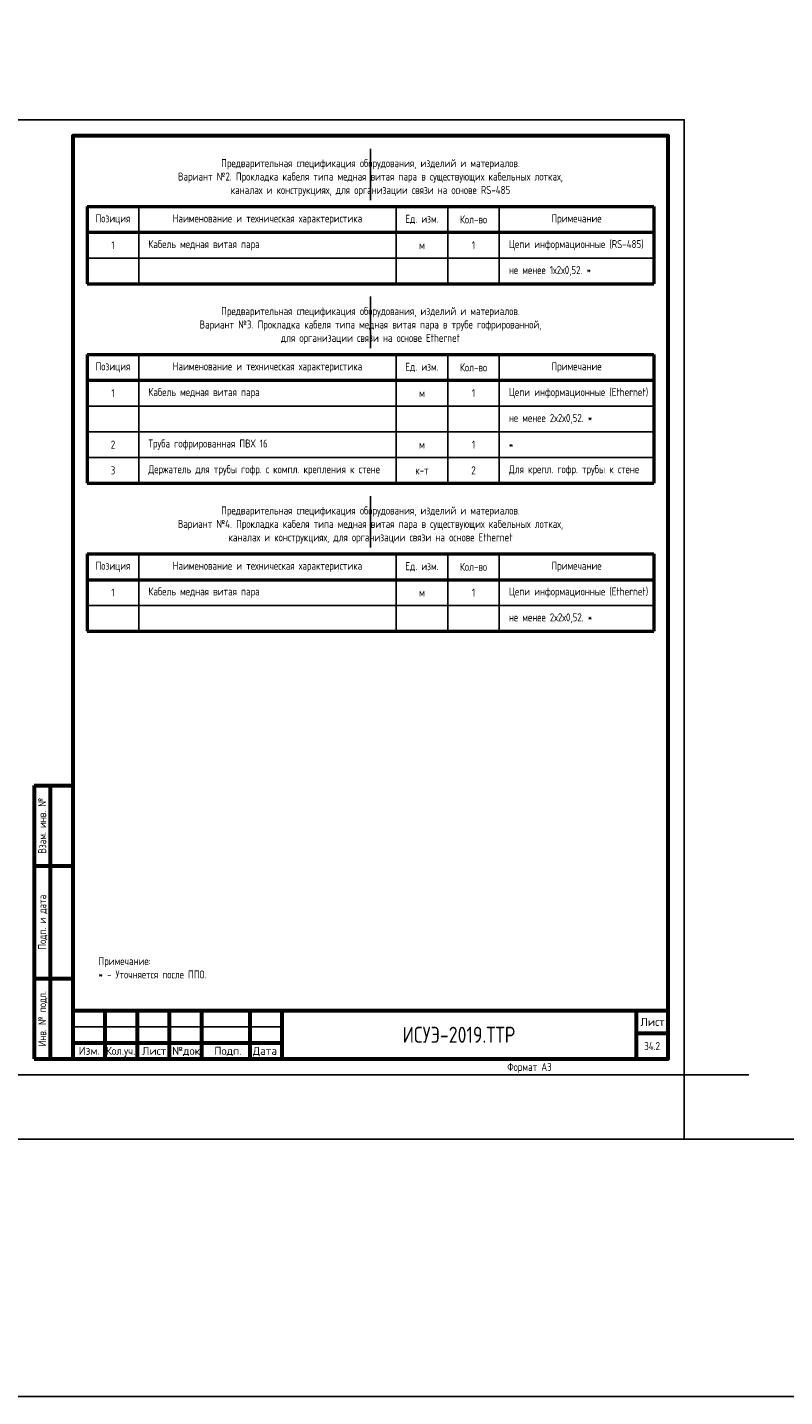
# Model space of a CAD drawing. Header units: millimetres. Extents: x -110 to 4101, y -10868 to 110.
# Tile 3 of 90: x 246 to 481, y -10868 to -10442. Entities that reach past the tile are written whole.
import ezdxf
from ezdxf.enums import TextEntityAlignment as Align

# ---------------------------------------------------------------- set-up
doc = ezdxf.new("R2010")
doc.units = ezdxf.units.MM
doc.layers.add('01.Вспомогательный_слой', color=1, linetype='Continuous', plot=False)
doc.layers.add('Формат', color=7, linetype='Continuous', lineweight=25)
doc.layers.add('Формат @ 1', color=7, linetype='Continuous', lineweight=25)
doc.styles.add('Формат', font='isocpeur.ttf')
doc.styles.add('ЭП', font='GOST.TTF')

# ---------------------------------------------------------------- blocks, each defined once
blk = doc.blocks.new('*T136')
at = {"color": 0, "linetype": 'ByBlock', "lineweight": 50, "ltscale": 0.2, "transparency": 16777216}
for p, q in [((0, 0), (176, 0)), ((0, 0), (0, -24)), ((176, 0), (176, -24)), ((0, -8), (176, -8)), ((0, -24), (176, -24))]:
    blk.add_line(p, q, dxfattribs=at)
at = {"color": 0, "linetype": 'ByBlock', "ltscale": 0.2, "transparency": 16777216}
for p, q in [((16, 0), (16, -24)), ((96, 0), (96, -24)), ((112, 0), (112, -24)), ((128, 0), (128, -24)), ((96, -16), (176, -16))]:
    blk.add_line(p, q, dxfattribs=at)
at = {"color": 0, "linetype": 'ByBlock', "lineweight": -2, "ltscale": 0.2, "transparency": 16777216}
blk.add_line((0, -16), (96, -16), dxfattribs=at)
at = {"color": 0, "ltscale": 0.2, "transparency": 16777216, "char_height": 2.5, "style": 'ЭП'}
for s, insert, width, attachment_point in [('{\\fGOST type A|b1|i0|c204|p34;Позиция}', (8, -4), 10, 5), ('{\\fGOST type A|b1|i0|c204|p34;Наименование и техническая характеристика}', (56, -4), 74, 5), ('{\\fGOST type A|b1|i0|c204|p34;Ед. изм.}', (104, -4), 10, 5), ('{\\fGOST type A|b1|i0|c204|p34;Кол-во}', (120, -4), 10, 5), ('{\\fGOST type A|b1|i0|c204|p34;Примечание}', (152, -4), 42, 5), ('Цепи информационные (RS-485)', (131, -12), 42, 4), ('1', (8, -12), 10, 5), ('Кабель медная витая пара', (19, -12), 74, 4), ('м', (104, -12), 10, 5), ('1', (120, -12), 10, 5), ('не менее 1х2х0,52. *', (131, -20), 42, 4)]:
    blk.add_mtext(s, dxfattribs=dict(at, insert=insert, width=width, attachment_point=attachment_point))
blk = doc.blocks.new('*U77')
at = {"layer": 'Формат', "color": 7, "linetype": 'Continuous', "lineweight": 60}
for p, q in [((8, 85), (20, 85)), ((8, 85), (8, 0)), ((13, 85), (13, 0)), ((8, 60), (20, 60)), ((8, 25), (20, 25)), ((20, 15), (205, 15)), ((20, 15), (20, 0)), ((30, 15), (30, 0)), ((40, 15), (40, 0)), ((50, 15), (50, 0)), ((60, 15), (60, 0)), ((75, 15), (75, 0)), ((85, 15), (85, 0)), ((195, 15), (195, 0)), ((20, 5), (85, 5)), ((195, 8), (205, 8)), ((8, 0), (20, 0))]:
    blk.add_line(p, q, dxfattribs=at)
at = {"layer": 'Формат', "color": 7, "linetype": 'Continuous', "lineweight": 25}
blk.add_line((20, 10), (85, 10), dxfattribs=at)
blk.add_lwpolyline([(0, -5), (210, -5), (210, 292), (0, 292)], close=True, dxfattribs=at)
at = {"layer": 'Формат', "color": 7, "linetype": 'Continuous', "lineweight": 60}
blk.add_lwpolyline([(20, 0), (205, 0), (205, 287), (20, 287)], close=True, dxfattribs=at)
at = {"layer": 'Формат', "color": 7, "linetype": 'Continuous', "lineweight": 25, "style": 'ЭП'}
for s, p in [('Взам. инв. №', (10.5, 72.5)), ('Подп. и дата', (10.5, 42.5)), ('Инв. № подл.', (10.5, 12.5))]:
    blk.add_text(s, height=2.5, rotation=90, dxfattribs=at).set_placement(p, align=Align.MIDDLE_CENTER)
at = {"layer": 'Формат', "color": 7, "linetype": 'Continuous', "lineweight": 25, "style": 'Формат'}
for s, p in [('Лист', (196.38, 10.25)), ('Изм.', (21.81, 1.25)), ('Лист', (41.54, 1.25)), ('№док.', (50.89, 1.25)), ('Подп.', (63.99, 1.25)), ('Дата', (75.95, 1.25))]:
    blk.add_text(s, height=2.5, dxfattribs=at).set_placement(p)
at = {"layer": 'Формат', "color": 7, "linetype": 'Continuous', "lineweight": 25, "style": 'Формат', "width": 0.9}
blk.add_text('Кол.уч.', height=2.5, dxfattribs=at).set_placement((30.38, 1.25))
at = {"layer": 'Формат', "color": 7, "linetype": 'Continuous', "lineweight": 25, "style": 'ЭП', "flags": 8}
blk.add_attdef('N_ИНВ', text='', height=2.5, rotation=90, dxfattribs=at).set_placement((16.5, 12.5), align=Align.MIDDLE_CENTER)
for tag, p in [('изм.№', (21, 7.5)), ('изм.№_док.', (50.5, 7.5)), ('изм.уч.', (31, 7.5)), ('изм.лист', (41, 7.5)), ('изм_дата', (76, 7.5)), ('ФОРМ.ЛИСТА', (155, -2.5))]:
    blk.add_attdef(tag, text='', height=2.5, dxfattribs=at).set_placement(p, align=Align.MIDDLE_LEFT)
for tag, height, p in [('ОБОЗНАЧЕНИЕ', 5, (140, 7.5)), ('Лист', 2.5, (200, 4))]:
    blk.add_attdef(tag, text='', height=height, dxfattribs=at).set_placement(p, align=Align.MIDDLE_CENTER)
blk = doc.blocks.new('*T139')
at = {"color": 0, "linetype": 'ByBlock', "lineweight": 50, "ltscale": 0.2, "transparency": 16777216}
for p, q in [((0, 0), (176, 0)), ((0, 0), (0, -40)), ((176, 0), (176, -40)), ((0, -8), (176, -8)), ((0, -40), (176, -40))]:
    blk.add_line(p, q, dxfattribs=at)
at = {"color": 0, "linetype": 'ByBlock', "ltscale": 0.2, "transparency": 16777216}
for p, q in [((16, 0), (16, -40)), ((96, 0), (96, -40)), ((112, 0), (112, -40)), ((128, 0), (128, -40)), ((96, -16), (176, -16)), ((0, -24), (16, -24)), ((96, -24), (176, -24)), ((0, -32), (16, -32)), ((96, -32), (112, -32))]:
    blk.add_line(p, q, dxfattribs=at)
at = {"color": 0, "linetype": 'ByBlock', "lineweight": -2, "ltscale": 0.2, "transparency": 16777216}
for p, q in [((0, -16), (96, -16)), ((16, -24), (96, -24)), ((16, -32), (96, -32)), ((112, -32), (176, -32))]:
    blk.add_line(p, q, dxfattribs=at)
at = {"color": 0, "ltscale": 0.2, "transparency": 16777216, "char_height": 2.5, "style": 'ЭП'}
for s, insert, width, attachment_point in [('{\\fGOST type A|b1|i0|c204|p34;Позиция}', (8, -4), 10, 5), ('{\\fGOST type A|b1|i0|c204|p34;Наименование и техническая характеристика}', (56, -4), 74, 5), ('{\\fGOST type A|b1|i0|c204|p34;Ед. изм.}', (104, -4), 10, 5), ('{\\fGOST type A|b1|i0|c204|p34;Кол-во}', (120, -4), 10, 5), ('{\\fGOST type A|b1|i0|c204|p34;Примечание}', (152, -4), 42, 5), ('Цепи информационные (Ethernet)', (131, -12), 42, 4), ('1', (8, -12), 10, 5), ('Кабель медная витая пара', (19, -12), 74, 4), ('м', (104, -12), 10, 5), ('1', (120, -12), 10, 5), ('не менее 2х2х0,52. *', (131, -20), 42, 4), ('2', (8, -28), 10, 5), ('Труба гофрированная ПВХ 16', (19, -28), 74, 4), ('м', (104, -28), 10, 5), ('1', (120, -28), 10, 5), ('*', (131, -28), 42, 4), ('Держатель для трубы гофр. с компл. крепления к стене', (19, -36), 74, 4), ('Для крепл. гофр. трубы к стене', (131, -36), 42, 4), ('3', (8, -36), 10, 5), ('к-т', (104, -36), 10, 5), ('2', (120, -36), 10, 5)]:
    blk.add_mtext(s, dxfattribs=dict(at, insert=insert, width=width, attachment_point=attachment_point))
blk = doc.blocks.new('*T140')
at = {"color": 0, "linetype": 'ByBlock', "lineweight": 50, "ltscale": 0.2, "transparency": 16777216}
for p, q in [((0, 0), (176, 0)), ((0, 0), (0, -24)), ((176, 0), (176, -24)), ((0, -8), (176, -8)), ((0, -24), (176, -24))]:
    blk.add_line(p, q, dxfattribs=at)
at = {"color": 0, "linetype": 'ByBlock', "ltscale": 0.2, "transparency": 16777216}
for p, q in [((16, 0), (16, -24)), ((96, 0), (96, -24)), ((112, 0), (112, -24)), ((128, 0), (128, -24)), ((96, -16), (176, -16))]:
    blk.add_line(p, q, dxfattribs=at)
at = {"color": 0, "linetype": 'ByBlock', "lineweight": -2, "ltscale": 0.2, "transparency": 16777216}
blk.add_line((0, -16), (96, -16), dxfattribs=at)
at = {"color": 0, "ltscale": 0.2, "transparency": 16777216, "char_height": 2.5, "style": 'ЭП'}
for s, insert, width, attachment_point in [('{\\fGOST type A|b1|i0|c204|p34;Позиция}', (8, -4), 10, 5), ('{\\fGOST type A|b1|i0|c204|p34;Наименование и техническая характеристика}', (56, -4), 74, 5), ('{\\fGOST type A|b1|i0|c204|p34;Ед. изм.}', (104, -4), 10, 5), ('{\\fGOST type A|b1|i0|c204|p34;Кол-во}', (120, -4), 10, 5), ('{\\fGOST type A|b1|i0|c204|p34;Примечание}', (152, -4), 42, 5), ('Цепи информационные (Ethernet)', (131, -12), 42, 4), ('1', (8, -12), 10, 5), ('Кабель медная витая пара', (19, -12), 74, 4), ('м', (104, -12), 10, 5), ('1', (120, -12), 10, 5), ('не менее 2х2х0,52. *', (131, -20), 42, 4)]:
    blk.add_mtext(s, dxfattribs=dict(at, insert=insert, width=width, attachment_point=attachment_point))

msp = doc.modelspace()

# ---------------------------------------------------------------- linework, layer by layer
at = {"ltscale": 0.2}
msp.add_lwpolyline([(-110, -10868), (2120, -10868), (2120, 110), (-110, 110)], close=True, dxfattribs=at)
at = {"layer": '01.Вспомогательный_слой', "ltscale": 0.2}
msp.add_lwpolyline([(0, 0), (2040, 0), (2040, -10788), (0, -10788)], close=True, dxfattribs=at)
for points in [[(450, -10471), (450, -10788)], [(352.5, -10480), (352.5, -10496)], [(352.5, -10526), (352.5, -10542)], [(352.5, -10588), (352.5, -10604)]]:
    msp.add_lwpolyline(points, dxfattribs=at)
at = {"layer": '01.Вспомогательный_слой'}
msp.add_lwpolyline([(450, -10768), (470, -10768)], dxfattribs=at)

# ---------------------------------------------------------------- block references
for name, p in [('*T136', (264.5, -10498)), ('*T139', (264.5, -10544)), ('*T140', (264.5, -10606))]:
    msp.add_blockref(name, p)
at = {"layer": 'Формат @ 1', "ltscale": 0.7}
msp.add_blockref('*U77', (240, -10763), dxfattribs=at).add_auto_attribs({'ОБОЗНАЧЕНИЕ': 'ИСУЭ-2019.ТТР', 'Лист': '34.2', 'ФОРМ.ЛИСТА': 'Формат А3'})

# ---------------------------------------------------------------- texts
at = {"char_height": 2.5, "style": 'ЭП'}
for s, insert, width, attachment_point in [('Предварительная спецификация оборудования, изделий и материалов.\\PВариант №2. Прокладка кабеля типа медная витая пара в существующих кабельных лотках, ^Jканалах и конструкциях, для организации связи на основе RS-485', (352.5, -10489), 176, 5), ('Предварительная спецификация оборудования, изделий и материалов.\\PВариант №3. Прокладка кабеля типа медная витая пара в трубе гофрированной, ^Jдля организации связи на основе Ethernet', (352.5, -10535), 176, 5), ('Предварительная спецификация оборудования, изделий и материалов.\\PВариант №4. Прокладка кабеля типа медная витая пара в существующих кабельных лотках, ^Jканалах и конструкциях, для организации связи на основе Ethernet', (352.5, -10597), 176, 5), ('Примечание:\\P* - Уточняется после ППО.', (268, -10738), 169, 7)]:
    msp.add_mtext(s, dxfattribs=dict(at, insert=insert, width=width, attachment_point=attachment_point))

doc.saveas('drawing.dxf')
